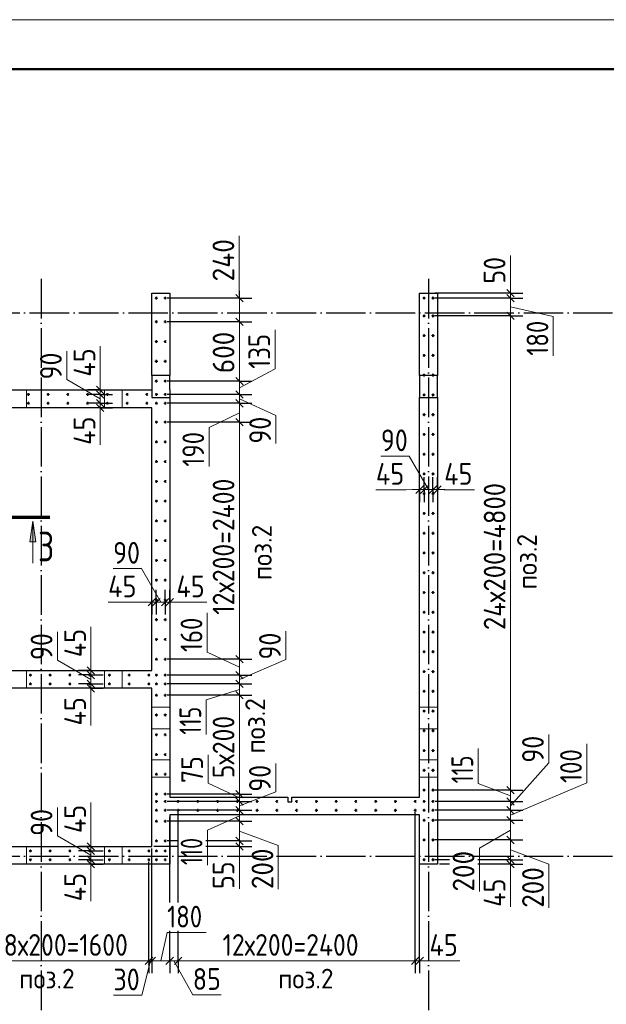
# Model space of a CAD drawing. Header units: millimetres. Extents: x -49773 to 2322955, y -3321 to 58485.
# Tile 161 of 256: x 700746 to 706683, y 30567 to 40533. Entities that reach past the tile are written whole.
import ezdxf

# ---------------------------------------------------------------- set-up
doc = ezdxf.new("R2010")
doc.units = ezdxf.units.MM
for name, pattern in [('______11', [500, 400, -50, 0, -50]), ('______2', [270, 200, -70]), ('______5', [1100, 800, -100, 100, -100])]:
    doc.linetypes.add(name, pattern=pattern)
for name, color, linetype, lineweight in [('Standard', 7, 'Continuous', 25), ('Арм.стержн. вертикальными 1', 22, 'Continuous', 35), ('Обозначение разреза_ общее', 7, 'Continuous', 25), ('Размерная линия_ общее', 7, 'Continuous', 13), ('Стена_ общее', 7, 'Continuous', 35)]:
    doc.layers.add(name, color=color, linetype=linetype, lineweight=lineweight)
doc.layers.add('Осевая линия_ общее', color=7, linetype='______5', lineweight=13, true_color=0xa0a0a0)
doc.styles.add('ISOCPEUR', font='txt')

msp = doc.modelspace()

# ---------------------------------------------------------------- hatches: boundary and pattern name
at = {"layer": 'Обозначение разреза_ общее', "linetype": 'Continuous', "lineweight": 13, "transparency": 33554687}
msp.add_hatch(color=7, dxfattribs=at).paths.add_polyline_path([(700848.3, 35247.2), (700878.3, 35457.2), (700908.3, 35247.2)], flags=16)

# ---------------------------------------------------------------- linework, layer by layer
at = {"layer": 'Standard', "color": 7, "linetype": 'Continuous', "lineweight": 13, "transparency": 33554687}
msp.add_lwpolyline([(685172.9, -1466.6), (744572.9, -1466.6), (744572.9, 40533.4), (685172.9, 40533.4), (685172.9, -1466.6)], close=True, dxfattribs=at)
at = {"layer": 'Standard', "color": 7, "linetype": 'Continuous', "lineweight": 50, "transparency": 33554687}
msp.add_lwpolyline([(687172.9, 40033.4), (744072.9, 40033.4), (744072.9, -966.6), (687172.9, -966.6), (687172.9, 40033.4)], close=True, dxfattribs=at)
at = {"layer": 'Арм.стержн. вертикальными 1', "color": 4, "linetype": 'Continuous', "lineweight": 50, "transparency": 33554687}
for centre in [(702128.9, 37715.4), (702218.9, 37715.4), (704838.9, 37715.4), (704928.9, 37715.4), (702128.9, 37475.4), (702218.9, 37475.4), (704838.9, 37535.4), (704928.9, 37535.4), (702128.9, 37275.4), (702218.9, 37275.4), (704838.9, 37335.4), (704928.9, 37335.4), (702128.9, 37075.4), (702218.9, 37075.4), (704838.9, 37135.4), (704928.9, 37135.4), (702128.9, 36875.4), (702218.9, 36875.4), (704838.9, 36935.4), (704928.9, 36935.4), (700833.9, 36740.4), (701033.9, 36740.4), (701233.9, 36740.4), (701433.9, 36740.4), (701633.9, 36740.4), (701833.9, 36740.4), (702033.9, 36740.4), (702129.4, 36739.9), (702218.9, 36739.9), (704838.9, 36735.4), (704928.9, 36735.4), (700833.9, 36650.8), (701033.9, 36650.8), (701233.9, 36650.8), (701433.9, 36650.8), (701633.9, 36650.8), (701833.9, 36650.8), (702033.9, 36650.8), (702129.4, 36650.4), (702218.9, 36650.4), (704838.9, 36535.4), (704928.9, 36535.4), (702129.4, 36460.4), (702218.9, 36460.4), (704838.9, 36335.4), (704928.9, 36335.4), (702129.4, 36260.4), (702218.9, 36260.4), (704838.9, 36135.4), (704928.9, 36135.4), (702129.4, 36060.4), (702218.9, 36060.4), (704838.9, 35935.4), (704928.9, 35935.4), (702129.4, 35860.4), (702218.9, 35860.4), (704838.9, 35735.4), (704928.9, 35735.4), (702129.4, 35660.4), (702218.9, 35660.4), (704838.9, 35535.4), (704928.9, 35535.4), (702129.4, 35460.4), (702218.9, 35460.4), (704838.9, 35335.4), (704928.9, 35335.4), (702129.4, 35260.4), (702218.9, 35260.4), (704838.9, 35135.4), (704928.9, 35135.4), (702129.4, 35060.4), (702218.9, 35060.4), (704838.9, 34935.4), (704928.9, 34935.4), (702129.4, 34860.4), (702218.9, 34860.4), (704838.9, 34735.4), (704928.9, 34735.4), (702129.4, 34660.4), (702218.9, 34660.4), (704838.9, 34535.4), (704928.9, 34535.4), (702129.4, 34460.4), (702218.9, 34460.4), (704838.9, 34335.4), (704928.9, 34335.4), (702129.4, 34260.4), (702218.9, 34260.4), (704838.9, 34135.4), (704928.9, 34135.4), (702129.4, 34060.4), (702218.9, 34060.4), (700854.4, 33899.9), (701054.4, 33899.9), (701254.4, 33899.9), (701454.4, 33899.9), (701654.4, 33899.9), (701854.4, 33899.9), (702054.4, 33899.9), (702129.4, 33899.9), (702218.9, 33899.9), (704838.9, 33935.4), (704928.9, 33935.4), (700854.4, 33810.4), (701054.4, 33810.4), (701254.4, 33810.4), (701454.4, 33810.4), (701654.4, 33810.4), (701854.4, 33810.4), (702054.4, 33810.4), (702129.4, 33810.4), (702218.9, 33810.4), (702129.4, 33695.4), (702218.9, 33695.4), (704838.9, 33735.4), (704928.9, 33735.4), (702129.4, 33495.4), (702218.9, 33495.4), (704838.9, 33535.4), (704928.9, 33535.4), (702129.4, 33295.4), (702218.9, 33295.4), (704838.9, 33335.4), (704928.9, 33335.4), (702129.4, 33095.4), (702218.9, 33095.4), (704838.9, 33135.4), (704928.9, 33135.4), (702129.4, 32895.4), (702218.9, 32895.4), (704838.9, 32935.4), (704928.9, 32935.4), (702129.4, 32695.4), (702218.9, 32695.4), (704838.9, 32735.4), (704928.9, 32735.4), (702129.9, 32620.4), (702219.4, 32620.4), (702348.9, 32620.4), (702548.9, 32620.4), (702748.9, 32620.4), (702948.9, 32620.4), (703148.9, 32620.4), (703348.9, 32620.4), (703548.9, 32620.4), (703748.9, 32620.4), (703948.9, 32620.4), (704148.9, 32620.4), (704348.9, 32620.4), (704548.9, 32620.4), (704748.9, 32620.4), (704838.9, 32620.4), (704928.5, 32620.4), (702129.9, 32530.8), (702219.4, 32530.8), (702348.9, 32530.4), (702548.9, 32530.4), (702748.9, 32530.4), (702948.9, 32530.4), (703148.9, 32530.4), (703348.9, 32530.4), (703548.9, 32530.4), (703748.9, 32530.4), (703948.9, 32530.4), (704148.9, 32530.4), (704348.9, 32530.4), (704548.9, 32530.4), (704748.9, 32530.4), (704838.9, 32530.8), (704928.5, 32530.8), (702129.4, 32420.4), (702219, 32420.4), (704838.9, 32430.4), (704928.9, 32430.4), (702129.4, 32220.4), (702219, 32220.4), (704838.9, 32230.4), (704928.9, 32230.4), (700854.4, 32119.9), (701054.4, 32119.9), (701254.4, 32119.9), (701454.4, 32119.9), (701654.4, 32119.9), (701854.4, 32119.9), (702054.4, 32119.9), (702129.4, 32119.9), (702218.9, 32119.9), (700854.4, 32030.4), (701054.4, 32030.4), (701254.4, 32030.4), (701454.4, 32030.4), (701654.4, 32030.4), (701854.4, 32030.4), (702054.4, 32030.4), (702129.4, 32030.4), (702218.9, 32030.4), (704838.9, 32030.4), (704928.9, 32030.4)]:
    msp.add_circle(centre, 5, dxfattribs=at)
at = {"layer": 'Обозначение разреза_ общее', "color": 7, "linetype": 'Continuous', "lineweight": 70, "transparency": 33554687}
msp.add_line((700647.6, 35497.2), (701049.6, 35497.2), dxfattribs=at)
at = {"layer": 'Обозначение разреза_ общее', "color": 7, "linetype": 'Continuous', "lineweight": 13, "transparency": 33554687}
for p, q in [((700848.3, 35247.2), (700878.3, 35457.2)), ((700878.3, 35457.2), (700878.3, 35033.2)), ((700878.3, 35457.2), (700878.3, 35457.2)), ((700878.3, 35457.2), (700878.3, 35457.2)), ((700878.3, 35457.2), (700878.3, 35457.2)), ((700878.3, 35457.2), (700908.3, 35247.2)), ((700908.3, 35247.2), (700848.3, 35247.2)), ((700878.3, 35247.2), (700878.3, 35232.2))]:
    msp.add_line(p, q, dxfattribs=at)
at = {"layer": 'Осевая линия_ общее', "color": 253, "linetype": '______11', "lineweight": -3, "true_color": 0xa0a0a0, "transparency": 33554687}
for p, q in [((700963.9, 37910.2), (700963.9, 21050.9)), ((704883.9, 37910.2), (704883.9, 21050.9)), ((690343.9, 37565.4), (734858.9, 37565.4)), ((690343.9, 32065.4), (734858.9, 32065.4))]:
    msp.add_line(p, q, dxfattribs=at)
at = {"layer": 'Размерная линия_ общее', "color": 7, "linetype": 'Continuous', "lineweight": 13, "transparency": 33554687}
for p, q in [((702967.5, 37883.7), (702967.5, 38345.7)), ((705712.2, 37860.9), (705712.2, 38146.9)), ((702969.4, 37595.4), (702967.5, 37883.7)), ((702969.4, 37715.4), (702969.4, 37790.4)), ((705712.5, 37740.4), (705712.2, 37860.9)), ((705712.5, 37765.4), (705712.5, 37840.4)), ((702969.4, 37475.4), (702969.4, 37715.4)), ((705712.5, 37715.4), (705712.5, 37765.4)), ((705712.5, 37535.4), (705712.5, 37715.4)), ((705712.5, 37625.4), (706145.9, 37527.7)), ((702969.4, 36875.4), (702969.4, 37475.4)), ((705712.5, 32735.4), (705712.5, 37535.4)), ((706145.9, 37527.7), (706145.9, 37131.7)), ((703330.6, 36999.5), (703330.6, 37395.5)), ((701222.1, 36891.8), (701222.1, 37177.8)), ((701561.8, 36920.4), (701561.8, 37228.4)), ((702969.4, 36807.6), (703330.6, 36999.5)), ((701561.4, 36695.6), (701222.1, 36891.8)), ((701561.4, 36762.9), (701561.8, 36920.4)), ((701561.4, 36785.4), (701561.4, 36860.4)), ((701561.4, 36740.4), (701561.4, 36785.4)), ((702969.4, 36739.9), (702969.4, 36875.4)), ((701561.4, 36650.8), (701561.4, 36740.4)), ((702969.4, 36650.4), (702969.4, 36739.9)), ((702969.4, 36695.1), (703338.9, 36528.4)), ((701561.4, 36605.4), (701561.4, 36650.8)), ((701561.4, 36628.1), (701562, 36537.7)), ((701561.4, 36605.4), (701561.4, 36530.4)), ((702969.4, 36460.4), (702969.4, 36650.4)), ((701562, 36537.7), (701562, 36229.7)), ((702969.4, 36555.4), (702663.1, 36405.5)), ((703338.9, 36528.4), (703338.9, 36242.4)), ((702663.1, 36405.5), (702663.1, 36009.5)), ((702969.4, 34060.4), (702969.4, 36460.4)), ((704687.5, 36115.6), (704401.5, 36115.6)), ((704883.7, 35776.3), (704687.5, 36115.6)), ((704658.9, 35775.9), (704350.9, 35775.9)), ((704816.4, 35776.3), (704658.9, 35775.9)), ((704793.9, 35776.3), (704718.9, 35776.3)), ((704838.9, 35776.3), (704793.9, 35776.3)), ((704928.5, 35776.3), (704838.9, 35776.3)), ((704973.9, 35776.3), (704928.5, 35776.3)), ((704951.2, 35776.3), (705041.6, 35775.7)), ((704973.9, 35776.3), (705048.9, 35776.3)), ((705041.6, 35775.7), (705349.6, 35775.7)), ((701977.5, 34977), (701691.5, 34977)), ((702173.7, 34637.6), (701977.5, 34977)), ((701948.9, 34637.3), (701640.9, 34637.3)), ((702106.4, 34637.6), (701948.9, 34637.3)), ((702083.9, 34637.6), (702008.9, 34637.6)), ((702128.9, 34637.6), (702083.9, 34637.6)), ((702218.5, 34637.6), (702128.9, 34637.6)), ((702263.9, 34637.6), (702218.5, 34637.6)), ((702241.2, 34637.6), (702331.6, 34637)), ((702263.9, 34637.6), (702338.9, 34637.6)), ((702331.6, 34637), (702639.6, 34637)), ((702644.3, 34132.2), (702644.3, 34528.2)), ((701467, 34080.4), (701467, 34388.4)), ((701127.4, 34051.8), (701127.4, 34337.8)), ((703438.9, 34056.7), (703438.9, 34342.7)), ((702969.4, 33980.1), (702644.3, 34132.2)), ((701466.7, 33855.6), (701127.4, 34051.8)), ((701466.7, 33922.9), (701467, 34080.4)), ((701466.7, 33945.4), (701466.7, 34020.4)), ((702969.4, 33899.9), (702969.4, 34060.4)), ((702969.4, 33855.1), (703438.9, 34056.7)), ((701466.7, 33900.4), (701466.7, 33945.4)), ((701466.7, 33810.8), (701466.7, 33900.4)), ((702969.4, 33810.4), (702969.4, 33899.9)), ((701466.7, 33765.4), (701466.7, 33810.8)), ((701466.7, 33788.1), (701467.3, 33697.7)), ((702969.4, 33695.4), (702969.4, 33810.4)), ((701466.7, 33765.4), (701466.7, 33690.4)), ((701467.3, 33697.7), (701467.3, 33389.7)), ((702969.4, 33752.9), (702632.9, 33648.7)), ((702969.4, 32695.4), (702969.4, 33695.4)), ((702632.9, 33648.7), (702632.9, 33296.7)), ((706100.5, 33012.9), (706100.5, 33298.9)), ((706485.3, 32807.8), (706485.3, 33203.8)), ((702651.8, 32806.1), (702651.8, 33092.1)), ((705385.5, 32803.1), (705385.5, 33155.1)), ((703337.4, 32718.9), (703337.4, 33004.9)), ((705712.5, 32575.6), (706100.5, 33012.9)), ((702969.4, 32657.9), (702651.8, 32806.1)), ((705712.5, 32677.9), (705385.5, 32803.1)), ((705712.5, 32480.6), (706485.3, 32807.8)), ((702969.4, 32575.6), (703337.4, 32718.9)), ((702969.4, 32620.4), (702969.4, 32695.4)), ((705712.5, 32620.4), (705712.5, 32735.4)), ((701467, 32300.4), (701467, 32608.4)), ((702969.4, 32530.8), (702969.4, 32620.4)), ((705712.5, 32530.8), (705712.5, 32620.4)), ((701127.4, 32271.8), (701127.4, 32557.8)), ((702969.4, 32420.4), (702969.4, 32530.8)), ((705712.5, 32430.4), (705712.5, 32530.8)), ((702969.4, 32475.6), (702645.7, 32328.6)), ((702969.4, 32220.4), (702969.4, 32420.4)), ((705712.5, 32230.4), (705712.5, 32430.4)), ((701466.7, 32142.9), (701467, 32300.4)), ((702645.7, 32328.6), (702645.7, 31976.6)), ((702969.4, 32320.4), (703362.9, 32173.1)), ((705712.5, 32330.4), (705398.4, 32148.7)), ((701466.7, 32075.6), (701127.4, 32271.8)), ((701466.7, 32165.4), (701466.7, 32240.4)), ((702969.4, 32192.9), (702969.5, 32020.9)), ((705712.5, 32030.4), (705712.5, 32230.4)), ((701466.7, 32120.4), (701466.7, 32165.4)), ((701466.7, 32030.8), (701466.7, 32120.4)), ((702969.4, 32165.4), (702969.4, 32090.4)), ((703362.9, 32173.1), (703362.9, 31733.1)), ((705398.4, 32148.7), (705398.4, 31708.7)), ((705712.5, 32130.4), (706100.6, 31983.9)), ((701466.7, 31985.4), (701466.7, 32030.8)), ((701466.7, 32008.1), (701467.3, 31917.7)), ((702969.5, 32020.9), (702969.5, 31734.9)), ((705712.5, 32007.9), (705712, 31861.4)), ((705712.5, 31985.4), (705712.5, 32030.4)), ((701466.7, 31985.4), (701466.7, 31910.4)), ((701467.3, 31917.7), (701467.3, 31609.7)), ((705712.5, 31985.4), (705712.5, 31910.4)), ((706100.6, 31983.9), (706100.6, 31543.9)), ((705712, 31861.4), (705712, 31553.4)), ((702173.9, 31007.8), (702238.2, 31294.7)), ((702238.2, 31294.7), (702634.2, 31294.7)), ((700454.4, 31007.8), (702054.4, 31007.8)), ((702069.2, 31007.8), (701980.9, 30658.7)), ((702054.4, 31007.8), (702083.9, 31007.8)), ((702083.9, 31007.8), (702263.9, 31007.8)), ((702263.9, 31007.8), (702348.9, 31007.8)), ((702306.4, 31007.8), (702497.9, 30663.3)), ((702348.9, 31007.8), (704748.9, 31007.8)), ((704748.9, 31007.8), (704793.9, 31007.8)), ((704771.4, 31007.8), (704892.9, 31007.2)), ((704793.9, 31007.8), (704868.9, 31007.8)), ((704892.9, 31007.2), (705200.9, 31007.2)), ((701980.9, 30658.7), (701694.9, 30658.7)), ((702497.9, 30663.3), (702783.9, 30663.3))]:
    msp.add_line(p, q, dxfattribs=at)
at = {"layer": 'Размерная линия_ общее', "color": 7, "linetype": 'Continuous', "lineweight": 25, "transparency": 33554687}
for p, q in [((705750, 37727.9), (705675, 37802.9)), ((703006.9, 37677.9), (702931.9, 37752.9)), ((705750, 37677.9), (705675, 37752.9)), ((703006.9, 37437.9), (702931.9, 37512.9)), ((705750, 37497.9), (705675, 37572.9)), ((703006.9, 36837.9), (702931.9, 36912.9)), ((701598.9, 36747.9), (701523.9, 36822.9)), ((701598.9, 36702.9), (701523.9, 36777.9)), ((703006.9, 36702.4), (702931.9, 36777.4)), ((701598.9, 36613.3), (701523.9, 36688.3)), ((703006.9, 36612.9), (702931.9, 36687.8)), ((701598.9, 36567.9), (701523.9, 36642.9)), ((703006.9, 36422.9), (702931.9, 36497.9)), ((704831.4, 35813.8), (704756.4, 35738.8)), ((704876.4, 35813.8), (704801.4, 35738.8)), ((704966, 35813.8), (704891, 35738.8)), ((705011.4, 35813.8), (704936.4, 35738.8)), ((702121.4, 34675.1), (702046.4, 34600.1)), ((702166.4, 34675.1), (702091.4, 34600.1)), ((702256, 34675.1), (702181, 34600.1)), ((702301.4, 34675.1), (702226.4, 34600.1)), ((703006.9, 34022.9), (702931.9, 34097.9)), ((701504.2, 33907.9), (701429.2, 33982.9)), ((701504.2, 33862.9), (701429.2, 33937.9)), ((703006.9, 33862.4), (702931.9, 33937.4)), ((701504.2, 33773.3), (701429.2, 33848.3)), ((701504.2, 33727.9), (701429.2, 33802.9)), ((703006.9, 33772.9), (702931.9, 33847.9)), ((703006.9, 33657.9), (702931.9, 33732.9)), ((703006.9, 32657.9), (702931.9, 32732.9)), ((705750, 32697.9), (705675, 32772.9)), ((703006.9, 32582.9), (702931.9, 32657.9)), ((705750, 32582.9), (705675, 32657.9)), ((703006.9, 32493.3), (702931.9, 32568.3)), ((705750, 32493.3), (705675, 32568.3)), ((703006.9, 32382.9), (702931.9, 32457.9)), ((705750, 32392.9), (705675, 32467.9)), ((701504.2, 32127.9), (701429.2, 32202.9)), ((703006.9, 32182.9), (702931.9, 32257.9)), ((703006.9, 32127.9), (702931.9, 32202.9)), ((705750, 32192.9), (705675, 32267.9)), ((701504.2, 32082.9), (701429.2, 32157.9)), ((701504.2, 31993.3), (701429.2, 32068.3)), ((701504.2, 31947.9), (701429.2, 32022.9)), ((705750, 31992.9), (705675, 32067.9)), ((705750, 31947.9), (705675, 32022.9)), ((702016.9, 30970.3), (702091.9, 31045.3)), ((702046.4, 30970.3), (702121.4, 31045.3)), ((702226.4, 30970.3), (702301.4, 31045.3)), ((702311.4, 30970.3), (702386.4, 31045.3)), ((704711.4, 30970.3), (704786.4, 31045.3)), ((704756.4, 30970.3), (704831.4, 31045.3))]:
    msp.add_line(p, q, dxfattribs=at)
at = {"layer": 'Размерная линия_ общее', "color": 253, "linetype": 'Continuous', "lineweight": -3, "true_color": 0xa0a0a0, "transparency": 33554687}
for p, q in [((702969.4, 37715.4), (702844.4, 37715.4)), ((702969.4, 37715.4), (703094.4, 37715.4)), ((705712.5, 37765.4), (705587.5, 37765.4)), ((705712.5, 37715.4), (705587.5, 37715.4)), ((705712.5, 37765.4), (705837.5, 37765.4)), ((705712.5, 37715.4), (705837.5, 37715.4)), ((702969.4, 37475.4), (702844.4, 37475.4)), ((702969.4, 37475.4), (703094.4, 37475.4)), ((705712.5, 37535.4), (705587.5, 37535.4)), ((705712.5, 37535.4), (705837.5, 37535.4)), ((701561.4, 36785.4), (701436.4, 36785.4)), ((701561.4, 36785.4), (701686.4, 36785.4)), ((701561.4, 36785.4), (701588.2, 36785.4)), ((702969.4, 36875.4), (702844.4, 36875.4)), ((702969.4, 36875.4), (703094.4, 36875.4)), ((701561.4, 36740.4), (701436.4, 36740.4)), ((701561.4, 36740.4), (701686.4, 36740.4)), ((702969.4, 36739.9), (702844.4, 36739.9)), ((702969.4, 36739.9), (703094.4, 36739.9)), ((701561.4, 36650.8), (701436.4, 36650.8)), ((701561.4, 36605.4), (701436.4, 36605.4)), ((701561.4, 36650.8), (701686.4, 36650.8)), ((701561.4, 36605.4), (701686.4, 36605.4)), ((701561.4, 36605.4), (701588.2, 36605.4)), ((702969.4, 36650.4), (702844.4, 36650.4)), ((702969.4, 36650.4), (703094.4, 36650.4)), ((702969.4, 36460.4), (702844.4, 36460.4)), ((702969.4, 36460.4), (703094.4, 36460.4)), ((704793.9, 35776.3), (704793.9, 35901.3)), ((704838.9, 35776.3), (704838.9, 35901.3)), ((704928.5, 35776.3), (704928.5, 35901.3)), ((704973.9, 35776.3), (704973.9, 35901.3)), ((704793.9, 35776.3), (704793.9, 35651.3)), ((704793.9, 35776.3), (704793.9, 35749.5)), ((704838.9, 35776.3), (704838.9, 35651.3)), ((704928.5, 35776.3), (704928.5, 35651.3)), ((704973.9, 35776.3), (704973.9, 35651.3)), ((704973.9, 35776.3), (704973.9, 35749.5)), ((702083.9, 34637.6), (702083.9, 34762.6)), ((702128.9, 34637.6), (702128.9, 34762.6)), ((702218.5, 34637.6), (702218.5, 34762.6)), ((702263.9, 34637.6), (702263.9, 34762.6)), ((702083.9, 34637.6), (702083.9, 34512.6)), ((702083.9, 34637.6), (702083.9, 34610.8)), ((702128.9, 34637.6), (702128.9, 34512.6)), ((702218.5, 34637.6), (702218.5, 34512.6)), ((702263.9, 34637.6), (702263.9, 34512.6)), ((702263.9, 34637.6), (702263.9, 34610.8)), ((702969.4, 34060.4), (702844.4, 34060.4)), ((702969.4, 34060.4), (703094.4, 34060.4)), ((701466.7, 33945.4), (701341.7, 33945.4)), ((701466.7, 33900.4), (701341.7, 33900.4)), ((701466.7, 33945.4), (701591.7, 33945.4)), ((701466.7, 33945.4), (701493.5, 33945.4)), ((701466.7, 33900.4), (701591.7, 33900.4)), ((702969.4, 33899.9), (702844.4, 33899.9)), ((702969.4, 33899.9), (703094.4, 33899.9)), ((701466.7, 33810.8), (701341.7, 33810.8)), ((701466.7, 33810.8), (701591.7, 33810.8)), ((702969.4, 33810.4), (702844.4, 33810.4)), ((702969.4, 33810.4), (703094.4, 33810.4)), ((701466.7, 33765.4), (701341.7, 33765.4)), ((701466.7, 33765.4), (701591.7, 33765.4)), ((701466.7, 33765.4), (701493.5, 33765.4)), ((702969.4, 33695.4), (702844.4, 33695.4)), ((702969.4, 33695.4), (703094.4, 33695.4)), ((702969.4, 32695.4), (702844.4, 32695.4)), ((702969.4, 32695.4), (703094.4, 32695.4)), ((705712.5, 32735.4), (705587.5, 32735.4)), ((705712.5, 32735.4), (705837.5, 32735.4)), ((702969.4, 32620.4), (702844.4, 32620.4)), ((702969.4, 32620.4), (703094.4, 32620.4)), ((705712.5, 32620.4), (705587.5, 32620.4)), ((705712.5, 32620.4), (705837.5, 32620.4)), ((702348.9, 31597.7), (702348.9, 32510.4)), ((702969.4, 32530.8), (702844.4, 32530.8)), ((702969.4, 32530.8), (703094.4, 32530.8)), ((705712.5, 32530.8), (705587.5, 32530.8)), ((705712.5, 32530.8), (705837.5, 32530.8)), ((702263.9, 31597.7), (702263.9, 32465.4)), ((702969.4, 32420.4), (702844.4, 32420.4)), ((702969.4, 32420.4), (703094.4, 32420.4)), ((705712.5, 32430.4), (705587.5, 32430.4)), ((705712.5, 32430.4), (705837.5, 32430.4)), ((702342.7, 32220.4), (702239, 32220.4)), ((702969.4, 32220.4), (702844.4, 32220.4)), ((702969.4, 32220.4), (703094.4, 32220.4)), ((705712.5, 32230.4), (705587.5, 32230.4)), ((705712.5, 32230.4), (705837.5, 32230.4)), ((701466.7, 32165.4), (701341.7, 32165.4)), ((701466.7, 32120.4), (701341.7, 32120.4)), ((701466.7, 32165.4), (701591.7, 32165.4)), ((701466.7, 32165.4), (701493.5, 32165.4)), ((701466.7, 32120.4), (701591.7, 32120.4)), ((702342.7, 32165.4), (702103.9, 32165.4)), ((702969.4, 32165.4), (702844.4, 32165.4)), ((702969.4, 32165.4), (703094.4, 32165.4)), ((701466.7, 32030.8), (701341.7, 32030.8)), ((701466.7, 32030.8), (701591.7, 32030.8)), ((705095.4, 32030.4), (704948.9, 32030.4)), ((705712.5, 32030.4), (705587.5, 32030.4)), ((705712.5, 32030.4), (705837.5, 32030.4)), ((701466.7, 31985.4), (701341.7, 31985.4)), ((701466.7, 31985.4), (701591.7, 31985.4)), ((701466.7, 31985.4), (701493.5, 31985.4)), ((705095.4, 31985.4), (704993.9, 31985.4)), ((705712.5, 31985.4), (705587.5, 31985.4)), ((705712.5, 31985.4), (705837.5, 31985.4)), ((702054.4, 31007.8), (702054.4, 31132.8)), ((702083.9, 31007.8), (702083.9, 31132.8)), ((702263.9, 31007.8), (702263.9, 31132.8)), ((702348.9, 31007.8), (702348.9, 31132.8)), ((704748.9, 31007.8), (704748.9, 31132.8)), ((704793.9, 31007.8), (704793.9, 31132.8)), ((702054.4, 31007.8), (702054.4, 30882.8)), ((702083.9, 31007.8), (702083.9, 30882.8)), ((702263.9, 31007.8), (702263.9, 30882.8)), ((702348.9, 31007.8), (702348.9, 30882.8)), ((704748.9, 31007.8), (704748.9, 30882.8)), ((704793.9, 31007.8), (704793.9, 30882.8))]:
    msp.add_line(p, q, dxfattribs=at)
for points in [[(702969.4, 37715.4), (702950.6, 37715.4), (702950.6, 37715.4), (702238.9, 37715.4)], [(705712.5, 37765.4), (705695.2, 37765.4), (705695.2, 37765.4), (704948.9, 37765.4)], [(705712.5, 37715.4), (705695.2, 37715.4), (705695.2, 37715.4), (704948.9, 37715.4)], [(702969.4, 37475.4), (702950.6, 37475.4), (702950.6, 37475.4), (702238.9, 37475.4)], [(705712.5, 37535.4), (705695.2, 37535.4), (705695.2, 37535.4), (704948.9, 37535.4)], [(702969.4, 36875.4), (702952.4, 36875.4), (702952.4, 36875.4), (702950.8, 36875.4), (702950.8, 36875.4), (702238.9, 36875.4)], [(701561.4, 36740.4), (701544.8, 36740.4), (701544.8, 36740.4), (701527.7, 36740.4)], [(702969.4, 36739.9), (702952.4, 36739.9), (702952.4, 36739.9), (702950.9, 36739.9), (702950.9, 36739.9), (702238.9, 36739.9)], [(701561.4, 36650.8), (701544.9, 36650.8), (701544.9, 36650.8), (701527.7, 36650.8)], [(702969.4, 36650.4), (702952.4, 36650.4), (702952.4, 36650.4), (702950.9, 36650.4), (702950.9, 36650.4), (702238.9, 36650.4)], [(702969.4, 36460.4), (702952.4, 36460.4), (702952.4, 36460.4), (702951, 36460.4), (702951, 36460.4), (702238.9, 36460.4)], [(704838.9, 35776.3), (704838.9, 35792.7), (704838.9, 35792.7), (704838.9, 35810)], [(704928.5, 35776.3), (704928.5, 35792.7), (704928.5, 35792.7), (704928.5, 35810)], [(702128.9, 34637.6), (702128.9, 34654.1), (702128.9, 34654.1), (702128.9, 34671.3)], [(702218.5, 34637.6), (702218.5, 34654), (702218.5, 34654), (702218.5, 34671.3)], [(702969.4, 34060.4), (702952.5, 34060.4), (702952.5, 34060.4), (702952.4, 34060.4), (702952.4, 34060.4), (702951.7, 34060.4), (702951.7, 34060.4), (702783.5, 34060.4), (702783.5, 34060.4), (702632.6, 34060.4), (702632.6, 34060.4), (702238.9, 34060.4)], [(701466.7, 33900.4), (701450.1, 33900.4), (701450.1, 33900.4), (701433, 33900.4)], [(702969.4, 33899.9), (702952.5, 33899.9), (702952.5, 33899.9), (702952.4, 33899.9), (702952.4, 33899.9), (702951.8, 33899.9), (702951.8, 33899.9), (702795, 33899.9), (702795, 33899.9), (702654.4, 33899.9), (702654.4, 33899.9), (702238.9, 33899.9)], [(701466.7, 33810.8), (701450.1, 33810.8), (701450.1, 33810.8), (701433, 33810.8)], [(702969.4, 33810.4), (702952.5, 33810.4), (702952.5, 33810.4), (702952.4, 33810.4), (702952.4, 33810.4), (702951.8, 33810.4), (702951.8, 33810.4), (702801.4, 33810.4), (702801.4, 33810.4), (702666.5, 33810.4), (702666.5, 33810.4), (702238.9, 33810.4)], [(702969.4, 33695.4), (702952.5, 33695.4), (702952.5, 33695.4), (702952.4, 33695.4), (702952.4, 33695.4), (702951.9, 33695.4), (702951.9, 33695.4), (702809.6, 33695.4), (702809.6, 33695.4), (702682.1, 33695.4), (702682.1, 33695.4), (702238.9, 33695.4)], [(702969.4, 32695.4), (702952.5, 32695.4), (702952.5, 32695.4), (702952.5, 32695.4), (702952.5, 32695.4), (702952.4, 32695.4), (702952.4, 32695.4), (702952.2, 32695.4), (702952.2, 32695.4), (702881.3, 32695.4), (702881.3, 32695.4), (702817.7, 32695.4), (702817.7, 32695.4), (702738.4, 32695.4), (702738.4, 32695.4), (702657.8, 32695.4), (702657.8, 32695.4), (702238.9, 32695.4)], [(705712.5, 32735.4), (705695.2, 32735.4), (705695.2, 32735.4), (705695, 32735.4), (705695, 32735.4), (705377.6, 32735.4), (705377.6, 32735.4), (704948.9, 32735.4)], [(702969.4, 32620.4), (702952.5, 32620.4), (702952.5, 32620.4), (702952.5, 32620.4), (702952.5, 32620.4), (702952.4, 32620.4), (702952.4, 32620.4), (702952.2, 32620.4), (702952.2, 32620.4), (702886.7, 32620.4), (702886.7, 32620.4), (702827.9, 32620.4), (702827.9, 32620.4), (702754.5, 32620.4), (702754.5, 32620.4), (702680.1, 32620.4), (702680.1, 32620.4), (702239.4, 32620.4)], [(705712.5, 32620.4), (705695.2, 32620.4), (705695.2, 32620.4), (705695, 32620.4), (705695, 32620.4), (705407.6, 32620.4), (705407.6, 32620.4), (704948.5, 32620.4)], [(702969.4, 32530.8), (702952.5, 32530.8), (702952.5, 32530.8), (702952.5, 32530.8), (702952.5, 32530.8), (702952.4, 32530.8), (702952.4, 32530.8), (702952.2, 32530.8), (702952.2, 32530.8), (702893.1, 32530.8), (702893.1, 32530.8), (702840.1, 32530.8), (702840.1, 32530.8), (702773.8, 32530.8), (702773.8, 32530.8), (702706.6, 32530.8), (702706.6, 32530.8), (702239.4, 32530.8)], [(704748.9, 31007.8), (704748.9, 31024.3), (704748.9, 31024.3), (704748.9, 32092.6), (704748.9, 32092.6), (704748.9, 32510.4)], [(705712.5, 32530.8), (705695.1, 32530.8), (705695.1, 32530.8), (705695, 32530.8), (705695, 32530.8), (705431, 32530.8), (705431, 32530.8), (704948.5, 32530.8)], [(702969.4, 32420.4), (702952.5, 32420.4), (702952.5, 32420.4), (702952.5, 32420.4), (702952.5, 32420.4), (702952.4, 32420.4), (702952.4, 32420.4), (702952.3, 32420.4), (702952.3, 32420.4), (702901, 32420.4), (702901, 32420.4), (702855, 32420.4), (702855, 32420.4), (702797.6, 32420.4), (702797.6, 32420.4), (702739.4, 32420.4), (702739.4, 32420.4), (702239, 32420.4)], [(704793.9, 31007.8), (704793.9, 31024.3), (704793.9, 31024.3), (704793.9, 32102.3), (704793.9, 32102.3), (704793.9, 32465.4)], [(705712.5, 32430.4), (705695.1, 32430.4), (705695.1, 32430.4), (705695, 32430.4), (705695, 32430.4), (705457.2, 32430.4), (705457.2, 32430.4), (704948.9, 32430.4)], [(702969.4, 32220.4), (702952.5, 32220.4), (702952.5, 32220.4), (702952.5, 32220.4), (702952.5, 32220.4), (702952.5, 32220.4), (702952.5, 32220.4), (702952.3, 32220.4), (702952.3, 32220.4), (702915.3, 32220.4), (702915.3, 32220.4), (702882.2, 32220.4), (702882.2, 32220.4), (702840.8, 32220.4), (702840.8, 32220.4), (702798.7, 32220.4), (702798.7, 32220.4), (702628.7, 32220.4)], [(705712.5, 32230.4), (705695.1, 32230.4), (705695.1, 32230.4), (705695, 32230.4), (705695, 32230.4), (705509.5, 32230.4), (705509.5, 32230.4), (704948.9, 32230.4)], [(701466.7, 32120.4), (701450.1, 32120.4), (701450.1, 32120.4), (701433, 32120.4)], [(702083.9, 31007.8), (702083.9, 31024.8), (702083.9, 31024.8), (702083.9, 31024.9), (702083.9, 31024.9), (702083.9, 31297.1), (702083.9, 31297.1), (702083.9, 31515.1), (702083.9, 31515.1), (702083.9, 32145.4)], [(702969.4, 32165.4), (702952.5, 32165.4), (702952.5, 32165.4), (702952.5, 32165.4), (702952.5, 32165.4), (702952.5, 32165.4), (702952.5, 32165.4), (702952.3, 32165.4), (702952.3, 32165.4), (702919.3, 32165.4), (702919.3, 32165.4), (702889.6, 32165.4), (702889.6, 32165.4), (702852.6, 32165.4), (702852.6, 32165.4), (702815, 32165.4), (702815, 32165.4), (702628.7, 32165.4)], [(701466.7, 32030.8), (701450.1, 32030.8), (701450.1, 32030.8), (701433, 32030.8)], [(702054.4, 31007.8), (702054.4, 31024.8), (702054.4, 31024.8), (702054.4, 31024.9), (702054.4, 31024.9), (702054.4, 31293.6), (702054.4, 31293.6), (702054.4, 31508.7), (702054.4, 31508.7), (702054.4, 32010.4)], [(705712.5, 32030.4), (705695, 32030.4), (705695, 32030.4), (705695, 32030.4), (705695, 32030.4), (705561.7, 32030.4), (705561.7, 32030.4), (705381.4, 32030.4)], [(705712.5, 31985.4), (705695, 31985.4), (705695, 31985.4), (705695, 31985.4), (705695, 31985.4), (705573.5, 31985.4), (705573.5, 31985.4), (705381.4, 31985.4)], [(702263.9, 31007.8), (702263.9, 31024.7), (702263.9, 31024.7), (702263.9, 31024.9), (702263.9, 31024.9), (702263.9, 31311.7)], [(702348.9, 31007.8), (702348.9, 31024.7), (702348.9, 31024.7), (702348.9, 31024.9), (702348.9, 31024.9), (702348.9, 31311.7)]]:
    msp.add_lwpolyline(points, dxfattribs=at)
at = {"layer": 'Размерная линия_ общее', "color": 7, "linetype": 'Continuous', "lineweight": 13, "transparency": 33554687}
msp.add_lwpolyline([(702969.4, 32165.4), (702969.4, 32192.1), (702969.4, 32192.1), (702969.4, 32220.4)], dxfattribs=at)
at = {"layer": 'Стена_ общее', "color": 7, "linetype": 'Continuous', "lineweight": 25, "transparency": 33554687}
for p, q in [((702083.9, 36930.4), (702083.9, 37765.4)), ((702083.9, 37765.4), (702263.9, 37765.4)), ((702263.9, 37765.4), (702263.9, 36930.4)), ((704793.9, 36930.4), (704793.9, 37765.4)), ((704793.9, 37765.4), (704973.9, 37765.4)), ((704973.9, 37765.4), (704973.9, 36930.4)), ((702083.9, 36930.4), (702083.9, 36785.4)), ((702263.9, 36930.4), (702083.9, 36930.4)), ((702263.9, 36785.4), (702263.9, 36930.4)), ((704793.9, 36930.4), (704793.9, 36710.4)), ((704973.9, 36930.4), (704793.9, 36930.4)), ((704973.9, 36710.4), (704973.9, 36930.4)), ((700153.9, 36785.4), (702083.9, 36785.4)), ((702083.9, 36785.4), (702083.9, 36710.4)), ((702263.9, 36785.4), (702263.9, 36710.4)), ((702083.9, 36710.4), (702263.9, 36710.4)), ((702263.9, 36710.4), (702263.9, 36605.4)), ((704793.9, 32665.4), (704793.9, 36710.4)), ((704793.9, 36710.4), (704973.9, 36710.4)), ((704973.9, 36710.4), (704973.9, 31985.4)), ((702083.9, 36605.4), (700333.9, 36605.4)), ((702083.9, 33945.4), (702083.9, 36605.4)), ((702263.9, 36605.4), (702263.9, 32665.4)), ((700333.9, 33945.4), (702083.9, 33945.4)), ((702083.9, 33765.4), (700333.9, 33765.4)), ((702083.9, 32165.4), (702083.9, 33765.4)), ((702263.9, 32665.4), (703458.9, 32665.4)), ((703458.9, 32665.4), (703458.9, 32615.4)), ((703458.9, 32615.4), (703498.9, 32615.4)), ((703498.9, 32615.4), (703498.9, 32665.4)), ((703498.9, 32665.4), (704793.9, 32665.4)), ((702263.9, 32485.4), (702263.9, 32165.4)), ((704793.9, 32485.4), (702263.9, 32485.4)), ((704793.9, 31985.4), (704793.9, 32485.4)), ((700333.9, 32165.4), (702083.9, 32165.4)), ((702263.9, 32165.4), (702263.9, 31985.4)), ((702263.9, 31985.4), (700153.9, 31985.4)), ((704973.9, 31985.4), (704793.9, 31985.4))]:
    msp.add_line(p, q, dxfattribs=at)
at = {"layer": 'Стена_ общее', "color": 253, "linetype": '______2', "lineweight": 18, "true_color": 0xababab, "transparency": 33554687}
for p, q in [((700813.9, 36605.4), (700813.9, 36785.4)), ((701603.9, 36785.4), (701603.9, 36605.4)), ((701783.9, 36605.4), (701783.9, 36785.4)), ((700813.9, 33765.4), (700813.9, 33945.4)), ((701603.9, 33945.4), (701603.9, 33765.4)), ((701783.9, 33765.4), (701783.9, 33945.4)), ((702263.9, 33575.4), (702083.9, 33575.4)), ((704973.9, 33575.4), (704793.9, 33575.4)), ((702083.9, 33355.4), (702263.9, 33355.4)), ((704793.9, 33355.4), (704973.9, 33355.4)), ((702263.9, 33040.4), (702083.9, 33040.4)), ((704973.9, 33040.4), (704793.9, 33040.4)), ((702083.9, 32865.4), (702263.9, 32865.4)), ((704793.9, 32865.4), (704973.9, 32865.4)), ((700813.9, 31985.4), (700813.9, 32165.4)), ((701603.9, 32165.4), (701603.9, 31985.4)), ((701783.9, 31985.4), (701783.9, 32165.4))]:
    msp.add_line(p, q, dxfattribs=at)

# ---------------------------------------------------------------- texts
at = {"layer": 'Standard', "color": 7, "linetype": 'Continuous', "lineweight": 18, "transparency": 33554687, "char_height": 200, "width": 703.224, "attachment_point": 7, "rotation": 90, "style": 'ISOCPEUR'}
for insert in [(703297, 34859.5), (705980, 34766.7), (703229.5, 33104.6)]:
    msp.add_mtext('\\W0.94;поз.2', dxfattribs=dict(at, insert=insert))
at = {"layer": 'Standard', "color": 7, "linetype": 'Continuous', "lineweight": 18, "transparency": 33554687, "char_height": 200, "attachment_point": 7, "style": 'ISOCPEUR'}
for insert, width in [((700741.1, 30727.3), 703.224), ((703361.1, 30727.3), 703.238)]:
    msp.add_mtext('\\W0.94;поз.2', dxfattribs=dict(at, insert=insert, width=width))
at = {"layer": 'Обозначение разреза_ общее', "color": 7, "linetype": 'Continuous', "lineweight": 25, "transparency": 33554687, "insert": (700931.6, 35050.6), "char_height": 300, "width": 326.407, "attachment_point": 7, "style": 'ISOCPEUR'}
msp.add_mtext('\\W0.78;3', dxfattribs=at)
at = {"layer": 'Размерная линия_ общее', "color": 7, "linetype": 'Continuous', "lineweight": 25, "transparency": 33554687, "char_height": 220, "attachment_point": 7, "rotation": 90, "style": 'ISOCPEUR'}
for s, insert, width in [('\\W0.92;240', (702917.5, 37883.7), 584.446), ('\\W0.87;50', (705662.2, 37860.9), 403.924), ('\\W0.83;180', (706095.9, 37131.7), 508.571), ('\\W0.91;600', (702919.4, 36955.4), 561.996), ('\\W0.83;135', (703280.7, 36999.5), 508.571), ('\\W0.88;45', (701511.8, 36920.4), 426.797), ('\\W0.87;90', (701172.1, 36891.8), 403.932), ('\\W0.88;45', (701512, 36229.7), 426.781), ('\\W0.87;90', (703288.9, 36242.4), 403.924), ('\\W0.83;190', (702613.1, 36009.5), 508.571), ('\\W0.86;12х200=2400', (702919.4, 34510.4), 1613.86), ('\\W0.89;24х200=4800', (705662.5, 34355.4), 1676.311), ('\\W0.83;160', (702594.3, 34132.2), 508.571), ('\\W0.87;90', (701077.3, 34051.8), 403.932), ('\\W0.88;45', (701417, 34080.4), 426.789), ('\\W0.87;90', (703388.9, 34056.7), 403.924), ('\\W0.88;45', (701417.3, 33389.7), 426.804), ('\\W0.74;115', (702582.9, 33296.7), 455.155), ('\\W0.86;5х200', (702919.4, 32855.4), 793.957), ('\\W0.87;90', (706050.5, 33012.9), 403.924), ('\\W0.83;100', (706435.3, 32807.8), 508.571), ('\\W0.74;115', (705335.5, 32803.1), 455.147), ('\\W0.87;75', (702601.8, 32806.1), 403.932), ('\\W0.87;90', (703287.4, 32718.9), 403.94), ('\\W0.87;90', (701077.3, 32271.8), 403.932), ('\\W0.88;45', (701417, 32300.4), 426.797), ('\\W0.74;110', (702595.7, 31976.6), 455.155), ('\\W0.91;200', (703312.9, 31733.1), 561.981), ('\\W0.91;200', (705348.4, 31708.7), 561.988), ('\\W0.87;55', (702919.5, 31734.9), 403.924), ('\\W0.91;200', (706050.6, 31543.9), 561.981), ('\\W0.88;45', (701417.3, 31609.7), 426.797), ('\\W0.88;45', (705662, 31553.4), 426.797)]:
    msp.add_mtext(s, dxfattribs=dict(at, insert=insert, width=width))
at = {"layer": 'Размерная линия_ общее', "color": 7, "linetype": 'Continuous', "lineweight": 25, "transparency": 33554687, "char_height": 220, "attachment_point": 7, "style": 'ISOCPEUR'}
for s, insert, width in [('\\W0.87;90', (704401.5, 36165.6), 403.924), ('\\W0.88;45', (704350.9, 35825.9), 426.797), ('\\W0.88;45', (705041.6, 35825.7), 426.797), ('\\W0.87;90', (701691.5, 35027), 403.932), ('\\W0.88;45', (701640.9, 34687.3), 426.797), ('\\W0.88;45', (702331.6, 34687), 426.797), ('\\W0.83;180', (702238.2, 31344.7), 508.571), ('\\W0.86;8х200=1600', (700584.4, 31057.8), 1453.371), ('\\W0.86;12х200=2400', (702798.9, 31057.8), 1613.86), ('\\W0.88;45', (704892.9, 31057.2), 426.797), ('\\W0.87;30', (701694.9, 30708.7), 403.932), ('\\W0.87;85', (702497.9, 30713.3), 403.924)]:
    msp.add_mtext(s, dxfattribs=dict(at, insert=insert, width=width))

doc.saveas('drawing.dxf')
